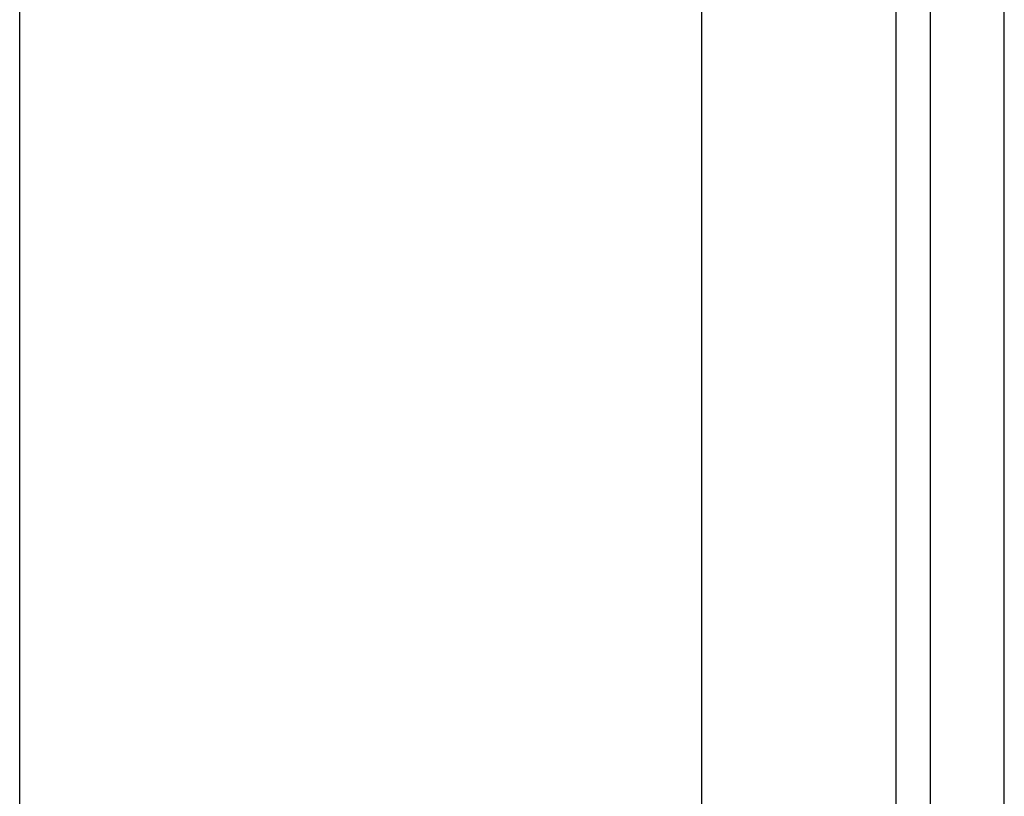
# Model space of a CAD drawing. Header units: inches. Extents: x 17 to 570, y 51 to 268.
# Tile 106 of 256: x 75.973 to 76.875, y 163.865 to 164.576. Entities that reach past the tile are written whole.
import ezdxf

# ---------------------------------------------------------------- set-up
doc = ezdxf.new("R2010")
doc.units = ezdxf.units.IN
doc.header["$MEASUREMENT"] = 0
doc.layers.add('Visible Edges(ANSI)', color=7, linetype='Continuous', lineweight=25)
doc.layers.add('Visible Tangent Edges(ANSI)', color=7, linetype='Continuous', lineweight=25)

msp = doc.modelspace()

# ---------------------------------------------------------------- linework, layer by layer
at = {"layer": 'Visible Edges(ANSI)'}
for p, q in [((76.80703, 179.18412), (76.80703, 147.58112)), ((76.87503, 147.58112), (76.87503, 179.18412)), ((75.97253, 163.70798), (75.97253, 178.57912)), ((76.59753, 178.57912), (76.59753, 163.54596))]:
    msp.add_line(p, q, dxfattribs=at)
at = {"layer": 'Visible Tangent Edges(ANSI)'}
msp.add_line((76.77603, 147.46412), (76.77603, 179.18412), dxfattribs=at)

doc.saveas('drawing.dxf')
